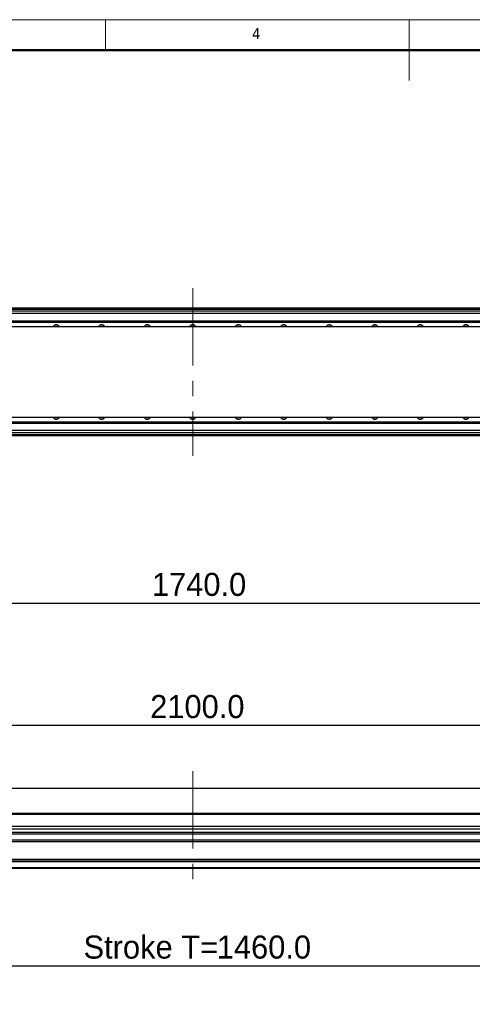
# Model space of a CAD drawing. Header units: millimetres. Extents: x 40 to 3320, y 40 to 2336.
# Tile 8 of 15: x 1167 to 1763, y 1038 to 2336. Entities that reach past the tile are written whole.
import ezdxf

# ---------------------------------------------------------------- set-up
doc = ezdxf.new("R2010")
doc.units = ezdxf.units.MM
doc.header["$LTSCALE"] = 8
doc.linetypes.add('CENTERX2', pattern=[20.32, 12.7, -2.54, 2.54, -2.54])
doc.layers.add('DIMNS', color=7, linetype='Continuous')
doc.styles.add('SLDTEXTSTYLE0', font='Gothic.ttf', dxfattribs={"width": 0.913})
doc.styles.add('SLDTEXTSTYLE7', font='txt')
doc.dimstyles.new('SLDDIMSTYLE1', dxfattribs={"dimtxt": 30.4, "dimasz": 16, "dimexe": 0, "dimexo": 0.0625, "dimgap": 7.6, "dimtad": 2, "dimdec": 1, "dimrnd": 1e-09, "dimzin": 4, "dimdsep": 46, "dimtxsty": 'SLDTEXTSTYLE7', "dimsah": 1, "dimcen": 0.09, "dimadec": 0, "dimazin": 1, "dimtfac": 1, "dimtdec": 1, "dimtofl": 0, "dimtmove": 0, "dimatfit": 3, "dimfxl": 0, "dimfrac": 2, "dimtolj": 1, "dimtzin": 12, "dimarcsym": 0})

# ---------------------------------------------------------------- blocks, each defined once
blk = doc.blocks.new('_D_13')
at = {"layer": 'DIMNS'}
for p, q in [((524.9, 1730.6), (524.9, 1559.2)), ((2264.9, 1730.6), (2264.9, 1559.2)), ((524.9, 1567.2), (2264.9, 1567.2))]:
    blk.add_line(p, q, dxfattribs=at)
for points in [[(524.9, 1567.2), (540.9, 1564.8), (540.9, 1569.6)], [(2264.9, 1567.2), (2248.9, 1569.6), (2248.9, 1564.8)]]:
    blk.add_solid(points, dxfattribs=at)
at = {"layer": 'DIMNS', "insert": (1341, 1607), "char_height": 30.4, "attachment_point": 1, "style": 'SLDTEXTSTYLE7'}
blk.add_mtext('1740.0', dxfattribs=at)
blk = doc.blocks.new('_D_21')
at = {"layer": 'DIMNS'}
for p, q in [((344.9, 1304.8), (344.9, 1414.2)), ((344.9, 1406.2), (2444.9, 1406.2)), ((2444.9, 1304.8), (2444.9, 1414.2))]:
    blk.add_line(p, q, dxfattribs=at)
for points in [[(344.9, 1406.2), (360.9, 1403.8), (360.9, 1408.6)], [(2444.9, 1406.2), (2428.9, 1408.6), (2428.9, 1403.8)]]:
    blk.add_solid(points, dxfattribs=at)
at = {"layer": 'DIMNS', "insert": (1338.7, 1446), "char_height": 30.4, "attachment_point": 1, "style": 'SLDTEXTSTYLE7'}
blk.add_mtext('2100.0', dxfattribs=at)
blk = doc.blocks.new('_D_26')
at = {"layer": 'DIMNS'}
for p, q in [((646.4, 1288), (646.4, 1081.2)), ((2106.4, 1284.5), (2106.4, 1081.2)), ((646.4, 1089.2), (2106.4, 1089.2))]:
    blk.add_line(p, q, dxfattribs=at)
for points in [[(646.4, 1089.2), (662.4, 1086.8), (662.4, 1091.6)], [(2106.4, 1089.2), (2090.4, 1091.6), (2090.4, 1086.8)]]:
    blk.add_solid(points, dxfattribs=at)
at = {"layer": 'DIMNS', "char_height": 30.4, "attachment_point": 1, "style": 'SLDTEXTSTYLE7'}
for s, insert in [('Stroke T=', (1250.9, 1129)), ('1460.0', (1426.5, 1129))]:
    blk.add_mtext(s, dxfattribs=dict(at, insert=insert))

msp = doc.modelspace()

# ---------------------------------------------------------------- linework, layer by layer
at = {"color": 7, "linetype": 'Continuous', "lineweight": 18}
for p, q in [((3320, 2336), (40, 2336)), ((1280, 2296), (1280, 2336)), ((1680, 2336), (1680, 2256)), ((80, 2296), (3280, 2296))]:
    msp.add_line(p, q, dxfattribs=at)
at = {"color": 7, "linetype": 'Continuous', "lineweight": 50}
msp.add_line((3280, 2296), (80, 2296), dxfattribs=at)
at = {"color": 7, "linetype": 'Continuous', "lineweight": 25}
for p, q in [((2168.8652159, 1955.7151297), (620.8652379, 1955.7151297)), ((620.8652379, 1955.5151337), (2168.8652159, 1955.5151337)), ((620.8652379, 1955.3151304), (2168.8652159, 1955.3151304)), ((2168.8652159, 1955.2151287), (620.8652379, 1955.2151287)), ((2168.8652159, 1954.2151341), (620.8652379, 1954.2151341)), ((2139.8652317, 1951.7199943), (649.8652221, 1951.7199943)), ((652.6615144, 1937.5180328), (2139.8652317, 1937.5180328)), ((652.6938202, 1937.8252351), (2139.8652317, 1937.8252351)), ((652.8076054, 1938.9079312), (2139.8652317, 1938.9079312)), ((652.8399111, 1939.2151335), (2139.8652317, 1939.2151335)), ((377.865267, 1931.7151295), (2411.8651868, 1931.7151295)), ((2411.8651868, 1811.7151322), (377.865267, 1811.7151322)), ((649.8652221, 1805.9122288), (2137.0689394, 1805.9122288)), ((649.8652221, 1805.6050265), (2137.0366336, 1805.6050265)), ((649.8652221, 1804.5223305), (2136.9228484, 1804.5223305)), ((649.8652221, 1804.2151281), (2136.8905427, 1804.2151281)), ((2139.8652317, 1791.7102674), (649.8652221, 1791.7102674)), ((2134.3652131, 1787.7151319), (653.3652069, 1787.7151319)), ((2134.5652463, 1322.8522981), (653.3652069, 1322.8522981)), ((2134.3652131, 1322.6522947), (653.3652069, 1322.6522947)), ((2254.8652412, 1289.6523023), (534.8652126, 1289.6523023)), ((2139.8652317, 1289.653554), (664.8652078, 1289.653554)), ((2224.8652102, 1272.6491908), (564.8652436, 1272.6491908)), ((2432.8652145, 1264.9884516), (356.8652393, 1264.9884516)), ((2432.8652145, 1262.3903746), (356.8652393, 1262.3903746)), ((2224.8652102, 1269.2491928), (564.8652436, 1269.2491928)), ((2432.8652145, 1254.8848199), (356.8652393, 1254.8848199)), ((2432.8652145, 1252.2867465), (356.8652393, 1252.2867465)), ((2432.8652145, 1229.152298), (356.8652393, 1229.152298)), ((2432.8652145, 1227.1522976), (356.8652393, 1227.1522976)), ((2432.8652145, 1226.1522984), (356.8652393, 1226.1522984)), ((2432.8652145, 1218.152298), (356.8652393, 1218.152298)), ((2432.8652145, 1217.1522979), (356.8652393, 1217.1522979))]:
    msp.add_line(p, q, dxfattribs=at)
at = {"color": 8, "linetype": 'Continuous', "lineweight": 25}
for p, q in [((2139.8652317, 1948.7199956), (649.8652221, 1948.7199956)), ((2139.8652317, 1794.710266), (649.8652221, 1794.710266)), ((2134.3652131, 1788.715134), (653.3652069, 1788.715134)), ((2254.8652412, 1288.6523003), (534.8652126, 1288.6523003))]:
    msp.add_line(p, q, dxfattribs=at)
at = {"color": 7, "linetype": 'Continuous', "lineweight": 25, "flags": 128}
for points in [[(1213.2069142, 1931.7151295), (1213.8391705, 1932.034208), (1214.8652197, 1932.2151305)], [(1214.8652197, 1932.2151305), (1215.8912839, 1932.034208), (1216.5235402, 1931.7151295)], [(1273.2069166, 1931.7151295), (1273.8391654, 1932.034208), (1274.8652296, 1932.2151305)], [(1274.8652296, 1932.2151305), (1275.8912863, 1932.034208), (1276.5235351, 1931.7151295)], [(1333.2069153, 1931.7151295), (1333.8391678, 1932.034208), (1334.8652282, 1932.2151305)], [(1334.8652282, 1932.2151305), (1335.8912887, 1932.034208), (1336.5235375, 1931.7151295)], [(1393.2069156, 1931.7151295), (1393.8391665, 1932.034208), (1394.8652269, 1932.2151305)], [(1394.8652269, 1932.2151305), (1395.8912873, 1932.034208), (1396.5235382, 1931.7151295)], [(1453.2069163, 1931.7151295), (1453.8391651, 1932.034208), (1454.8652256, 1932.2151305)], [(1454.8652256, 1932.2151305), (1455.891286, 1932.034208), (1456.5235385, 1931.7151295)], [(1513.2069187, 1931.7151295), (1513.8391675, 1932.034208), (1514.8652242, 1932.2151305)], [(1514.8652242, 1932.2151305), (1515.8912884, 1932.034208), (1516.5235372, 1931.7151295)], [(1573.2069136, 1931.7151295), (1573.8391699, 1932.034208), (1574.8652341, 1932.2151305)], [(1574.8652341, 1932.2151305), (1575.8912833, 1932.034208), (1576.5235396, 1931.7151295)], [(1633.206916, 1931.7151295), (1633.8391723, 1932.034208), (1634.8652215, 1932.2151305)], [(1634.8652215, 1932.2151305), (1635.8912857, 1932.034208), (1636.523542, 1931.7151295)], [(1693.2069184, 1931.7151295), (1693.8391747, 1932.034208), (1694.8652388, 1932.2151305)], [(1694.8652388, 1932.2151305), (1695.8912732, 1932.034208), (1696.5235294, 1931.7151295)], [(1753.2069208, 1931.7151295), (1753.839177, 1932.034208), (1754.8652412, 1932.2151305)], [(1754.8652412, 1932.2151305), (1755.8912756, 1932.034208), (1756.5235318, 1931.7151295)], [(1214.8652197, 1811.2151311), (1213.8391705, 1811.3960536), (1213.2069142, 1811.7151322)], [(1216.5235402, 1811.7151322), (1215.8912839, 1811.3960536), (1214.8652197, 1811.2151311)], [(1274.8652296, 1811.2151311), (1273.8391654, 1811.3960536), (1273.2069166, 1811.7151322)], [(1276.5235351, 1811.7151322), (1275.8912863, 1811.3960536), (1274.8652296, 1811.2151311)], [(1334.8652282, 1811.2151311), (1333.8391678, 1811.3960536), (1333.2069153, 1811.7151322)], [(1336.5235375, 1811.7151322), (1335.8912887, 1811.3960536), (1334.8652282, 1811.2151311)], [(1394.8652269, 1811.2151311), (1393.8391665, 1811.3960536), (1393.2069156, 1811.7151322)], [(1396.5235382, 1811.7151322), (1395.8912873, 1811.3960536), (1394.8652269, 1811.2151311)], [(1454.8652256, 1811.2151311), (1453.8391651, 1811.3960536), (1453.2069163, 1811.7151322)], [(1456.5235385, 1811.7151322), (1455.891286, 1811.3960536), (1454.8652256, 1811.2151311)], [(1514.8652242, 1811.2151311), (1513.8391675, 1811.3960536), (1513.2069187, 1811.7151322)], [(1516.5235372, 1811.7151322), (1515.8912884, 1811.3960536), (1514.8652242, 1811.2151311)], [(1574.8652341, 1811.2151311), (1573.8391699, 1811.3960536), (1573.2069136, 1811.7151322)], [(1576.5235396, 1811.7151322), (1575.8912833, 1811.3960536), (1574.8652341, 1811.2151311)], [(1634.8652215, 1811.2151311), (1633.8391723, 1811.3960536), (1633.206916, 1811.7151322)], [(1636.523542, 1811.7151322), (1635.8912857, 1811.3960536), (1634.8652215, 1811.2151311)], [(1694.8652388, 1811.2151311), (1693.8391747, 1811.3960536), (1693.2069184, 1811.7151322)], [(1696.5235294, 1811.7151322), (1695.8912732, 1811.3960536), (1694.8652388, 1811.2151311)], [(1754.8652412, 1811.2151311), (1753.839177, 1811.3960536), (1753.2069208, 1811.7151322)], [(1756.5235318, 1811.7151322), (1755.8912756, 1811.3960536), (1754.8652412, 1811.2151311)]]:
    msp.add_lwpolyline(points, dxfattribs=at)
at = {"color": 7, "linetype": 'Continuous', "lineweight": 25}
for centre, start, end in [((1214.8652269, 1929.2151301), 90, 148.2431266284), ((1214.8652269, 1929.2151301), 31.7568733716, 90), ((1274.8652269, 1929.2151301), 90, 148.2431266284), ((1274.8652269, 1929.2151301), 31.7568733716, 90), ((1334.8652269, 1929.2151301), 90, 148.2431266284), ((1334.8652269, 1929.2151301), 31.7568733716, 90), ((1394.8652269, 1929.2151301), 90, 148.2431266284), ((1394.8652269, 1929.2151301), 31.7568733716, 90), ((1454.8652269, 1929.2151301), 90, 148.2431266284), ((1454.8652269, 1929.2151301), 31.7568733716, 90), ((1514.8652269, 1929.2151301), 90, 148.2431266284), ((1514.8652269, 1929.2151301), 31.7568733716, 90), ((1574.8652269, 1929.2151301), 90, 148.2431266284), ((1574.8652269, 1929.2151301), 31.7568733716, 90), ((1634.8652269, 1929.2151301), 90, 148.2431266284), ((1634.8652269, 1929.2151301), 31.7568733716, 90), ((1694.8652269, 1929.2151301), 90, 148.2431266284), ((1694.8652269, 1929.2151301), 31.7568733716, 90), ((1754.8652269, 1929.2151301), 90, 148.2431266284), ((1754.8652269, 1929.2151301), 31.7568733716, 90), ((1214.8652269, 1814.2151315), 211.756873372, 270), ((1214.8652269, 1814.2151315), 270, 328.243126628), ((1274.8652269, 1814.2151315), 211.756873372, 270), ((1274.8652269, 1814.2151315), 270, 328.243126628), ((1334.8652269, 1814.2151315), 211.756873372, 270), ((1334.8652269, 1814.2151315), 270, 328.243126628), ((1394.8652269, 1814.2151315), 211.756873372, 270), ((1394.8652269, 1814.2151315), 270, 328.243126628), ((1454.8652269, 1814.2151315), 211.756873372, 270), ((1454.8652269, 1814.2151315), 270, 328.243126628), ((1514.8652269, 1814.2151315), 211.756873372, 270), ((1514.8652269, 1814.2151315), 270, 328.243126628), ((1574.8652269, 1814.2151315), 211.756873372, 270), ((1574.8652269, 1814.2151315), 270, 328.243126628), ((1634.8652269, 1814.2151315), 211.756873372, 270), ((1634.8652269, 1814.2151315), 270, 328.243126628), ((1694.8652269, 1814.2151315), 211.756873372, 270), ((1694.8652269, 1814.2151315), 270, 328.243126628), ((1754.8652269, 1814.2151315), 211.756873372, 270), ((1754.8652269, 1814.2151315), 270, 328.243126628)]:
    msp.add_arc(centre, 4.75, start, end, dxfattribs=at)
at = {"layer": 'DIMNS', "linetype": 'CENTERX2', "lineweight": 18}
for p, q in [((1394.8652269, 1982.0151308), (1394.8652269, 1761.4151308)), ((1394.8652269, 1345.452298), (1394.8652269, 1196.7488585))]:
    msp.add_line(p, q, dxfattribs=at)

# ---------------------------------------------------------------- texts
at = {"color": 7, "linetype": 'Continuous', "lineweight": 0, "insert": (1473.3333333, 2325.1704848), "char_height": 14.8166667, "attachment_point": 1, "style": 'SLDTEXTSTYLE0'}
msp.add_mtext('4', dxfattribs=at)

# ---------------------------------------------------------------- dimensions: what is measured, and where the dimension line sits
at = {"layer": 'DIMNS'}
dim = msp.add_linear_dim(base=(2264.8652269, 1567.1582203), p1=(524.8652269, 1740.7151308), p2=(2264.8652269, 1740.7151308), dimstyle='SLDDIMSTYLE1', dxfattribs=at)
dim.commit()
dim.dimension.update_dxf_attribs({"geometry": '_D_13', "text_midpoint": (1400.4515826, 1567.1582203), "dimtype": 160})
dim = msp.add_linear_dim(base=(2444.8652269, 1406.152298), p1=(344.8652269, 1294.652298), p2=(2444.8652269, 1294.652298), angle=0, dimstyle='SLDDIMSTYLE1', dxfattribs=at)
dim.commit()
dim.dimension.update_dxf_attribs({"geometry": '_D_21', "text_midpoint": (1398.1268111, 1406.152298), "dimtype": 160})
dim = msp.add_linear_dim(base=(2106.3652269, 1089.152298), p1=(646.3652269, 1298.152303), p2=(2106.3652269, 1294.652303), text='Stroke T=<>', dimstyle='SLDDIMSTYLE1', dxfattribs=at)
dim.commit()
dim.dimension.update_dxf_attribs({"geometry": '_D_26', "text_midpoint": (1398.1268111, 1089.152298), "dimtype": 160})

doc.saveas('drawing.dxf')
